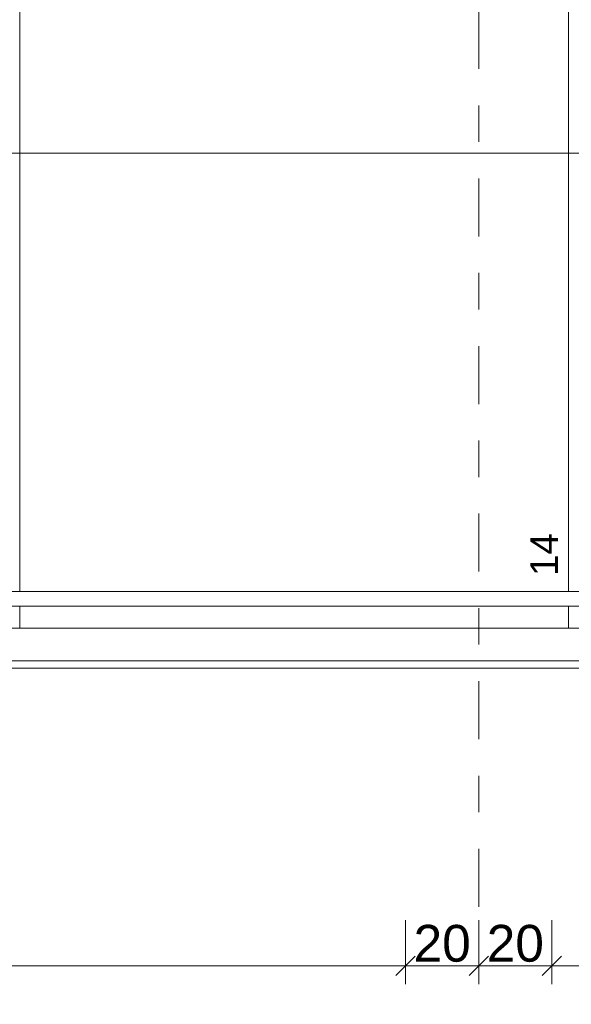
# Model space of a CAD drawing. Header units: metres. Extents: x -180 to 4, y -50 to 6.
# Tile 7 of 256: x -169.08 to -167.57, y -43.88 to -41.18. Entities that reach past the tile are written whole.
import ezdxf

# ---------------------------------------------------------------- set-up
doc = ezdxf.new("R2010")
doc.units = ezdxf.units.M
doc.header["$LTSCALE"] = 0.05
doc.header["$PDMODE"] = 1
doc.header["$PDSIZE"] = -2
for name, pattern in [('9201', [3, 2, -1]), ('Dash Style-1', [1.999894, 0.999947, -0.999947]), ('ISO-02 Strichlinie', [3.81, 3.048, -0.762]), ('Linienart-1', [2.116328, 1.058164, -1.058164]), ('Linienart-53', [5.291531, 3.175, -1.058062, 0.352704, -0.705764])]:
    doc.linetypes.add(name, pattern=pattern)
doc.layers.get('0').update_dxf_attribs({"lineweight": 25})
for name, color, linetype, lineweight, true_color in [('30 -35 Decken- 2.2 Treppen Außen', 7, 'Continuous', 9, 0x009999), ('70 -72 Beschriftung- 1 Beschriftung allgemein', 7, 'Continuous', 9, 0xff6633), ('70 -76 Bemaßung- 2 Allgemein', 7, 'Continuous', 5, 0x6666cc)]:
    doc.layers.add(name, color=color, linetype=linetype, lineweight=lineweight, true_color=true_color)
for name, color, linetype, lineweight in [('70 -71 Achsen- 1 Gebäudeachsen', 7, 'Linienart-53', 18), ('70 -72 Beschriftung- 5 Höhenkoten', 7, 'Continuous', 15), ('Keine', 7, 'Continuous', 9)]:
    doc.layers.add(name, color=color, linetype=linetype, lineweight=lineweight)
doc.styles.add('Arial', font='arial.ttf')
doc.dimstyles.new('k+k 1_50', dxfattribs={"dimtxt": 0.100689, "dimasz": 0.05302, "dimexe": 0.05, "dimexo": 0.15, "dimgap": 0.01, "dimtad": 1, "dimdec": 3, "dimtxsty": 'Arial', "dimblk": 'VW_SLASH', "dimblk1": 'VW_SLASH', "dimblk2": 'VW_SLASH', "dimcen": 0, "dimdle": 0.05, "dimadec": 3, "dimazin": 0, "dimtfac": 0.75, "dimtdec": 3, "dimtix": 1, "dimtmove": 0, "dimatfit": 0, "dimldrblk": 'VW_SLASH-1', "dimfxl": 0.125, "dimfxlon": 1, "dimfrac": 2, "dimtolj": 1, "dimarcsym": 0})

# ---------------------------------------------------------------- blocks, each defined once
blk = doc.blocks.new('Gruppe-29')
at = {"color": 255, "linetype": '9201', "lineweight": 5, "transparency": 33554508}
blk.add_wipeout([(-165.256, -40.8649), (-165.1247, -40.247), (-165.256, -40.247)], dxfattribs=at).dxf.layer = '30 -35 Decken- 2.2 Treppen Außen'
blk.add_wipeout([(-165.546, -42.2292), (-165.256, -40.8649), (-165.256, -40.247), (-165.546, -40.247)], dxfattribs=at).dxf.layer = '30 -35 Decken- 2.2 Treppen Außen'
blk.add_wipeout([(-165.836, -42.847), (-165.6773, -42.847), (-165.546, -42.2292), (-165.546, -40.247), (-165.836, -40.247)], dxfattribs=at).dxf.layer = '30 -35 Decken- 2.2 Treppen Außen'
blk.add_wipeout([(-165.836, -40.247), (-166.126, -40.247), (-166.126, -42.847), (-165.836, -42.847)], dxfattribs=at).dxf.layer = '30 -35 Decken- 2.2 Treppen Außen'
blk.add_wipeout([(-166.126, -40.247), (-166.416, -40.247), (-166.416, -42.847), (-166.126, -42.847)], dxfattribs=at).dxf.layer = '30 -35 Decken- 2.2 Treppen Außen'
blk.add_wipeout([(-166.416, -40.247), (-166.706, -40.247), (-166.706, -42.847), (-166.416, -42.847)], dxfattribs=at).dxf.layer = '30 -35 Decken- 2.2 Treppen Außen'
blk.add_wipeout([(-166.706, -40.247), (-166.996, -40.247), (-166.996, -42.847), (-166.706, -42.847)], dxfattribs=at).dxf.layer = '30 -35 Decken- 2.2 Treppen Außen'
blk.add_wipeout([(-166.996, -40.247), (-167.286, -40.247), (-167.286, -42.847), (-166.996, -42.847)], dxfattribs=at).dxf.layer = '30 -35 Decken- 2.2 Treppen Außen'
blk.add_wipeout([(-167.286, -40.247), (-167.576, -40.247), (-167.576, -42.847), (-167.286, -42.847)], dxfattribs=at).dxf.layer = '30 -35 Decken- 2.2 Treppen Außen'
blk = doc.blocks.new('Gruppe-30')
at = {"color": 255, "linetype": '9201', "lineweight": 5, "transparency": 33554508}
blk.add_wipeout([(-167.576, -40.247), (-169.076, -40.247), (-169.076, -42.847), (-167.576, -42.847)], dxfattribs=at).dxf.layer = '30 -35 Decken- 2.2 Treppen Außen'
blk = doc.blocks.new('Gruppe-33')
at = {"layer": '30 -35 Decken- 2.2 Treppen Außen', "linetype": '9201', "lineweight": 9, "transparency": 33554508}
for p, q in [((-167.286, -40.247), (-167.286, -42.847)), ((-166.996, -40.247), (-166.996, -42.847)), ((-166.706, -40.247), (-166.706, -42.847)), ((-166.416, -40.247), (-166.416, -42.847)), ((-166.126, -40.247), (-166.126, -42.847)), ((-165.836, -40.247), (-165.836, -42.847)), ((-165.836, -40.247), (-165.836, -42.847)), ((-165.546, -40.247), (-165.546, -42.2292)), ((-165.256, -40.247), (-165.256, -40.8649))]:
    blk.add_line(p, q, dxfattribs=at)
at = {"layer": '30 -35 Decken- 2.2 Treppen Außen', "linetype": '9201', "lineweight": 9, "transparency": 33554508, "flags": 128}
for points in [[(-167.286, -40.247), (-167.576, -40.247)], [(-166.996, -40.247), (-167.286, -40.247)], [(-166.706, -40.247), (-166.996, -40.247)], [(-166.416, -40.247), (-166.706, -40.247)], [(-166.126, -40.247), (-166.416, -40.247)], [(-165.836, -40.247), (-166.126, -40.247)], [(-165.546, -40.247), (-165.836, -40.247)], [(-165.256, -40.247), (-165.546, -40.247)], [(-165.1247, -40.247), (-165.256, -40.247)], [(-167.286, -42.847), (-167.576, -42.847)], [(-166.996, -42.847), (-167.286, -42.847)], [(-166.706, -42.847), (-166.996, -42.847)], [(-166.416, -42.847), (-166.706, -42.847)], [(-166.126, -42.847), (-166.416, -42.847)], [(-165.836, -42.847), (-166.126, -42.847)], [(-165.836, -42.847), (-165.6773, -42.847)]]:
    blk.add_lwpolyline(points, dxfattribs=at)
blk = doc.blocks.new('Gruppe-34')
at = {"layer": '30 -35 Decken- 2.2 Treppen Außen', "linetype": '9201', "lineweight": 9, "transparency": 33554508}
blk.add_line((-167.576, -40.247), (-167.576, -42.847), dxfattribs=at)
at = {"layer": '30 -35 Decken- 2.2 Treppen Außen', "linetype": '9201', "lineweight": 9, "transparency": 33554508, "flags": 128}
for points in [[(-167.576, -40.247), (-169.076, -40.247)], [(-167.576, -42.847), (-169.076, -42.847)]]:
    blk.add_lwpolyline(points, dxfattribs=at)
blk = doc.blocks.new('Gruppe-35')
at = {"layer": '30 -35 Decken- 2.2 Treppen Außen', "linetype": '9201', "lineweight": 9, "transparency": 33554508}
blk.add_line((-169.076, -40.247), (-169.076, -42.847), dxfattribs=at)
at = {"layer": '30 -35 Decken- 2.2 Treppen Außen', "linetype": '9201', "lineweight": 9, "transparency": 33554508, "flags": 128}
blk.add_lwpolyline([(-169.076, -42.847), (-169.366, -42.847)], dxfattribs=at)
blk = doc.blocks.new('Gruppe-38')
at = {"layer": '30 -35 Decken- 2.2 Treppen Außen', "linetype": 'ISO-02 Strichlinie', "lineweight": 9, "transparency": 33554508, "flags": 128}
blk.add_lwpolyline([(-165.401, -41.547), (-172.846, -41.547)], dxfattribs=at)
blk = doc.blocks.new('Gruppe-40')
at = {"layer": '30 -35 Decken- 2.2 Treppen Außen', "linetype": 'Dash Style-1', "lineweight": 9, "transparency": 33554508, "flags": 128}
blk.add_lwpolyline([(-165.6773, -42.847), (-172.846, -42.847), (-172.846, -42.957), (-165.7007, -42.957)], dxfattribs=at)
blk = doc.blocks.new('Gruppe-42')
at = {"color": 255, "linetype": 'Linienart-1'}
blk.add_wipeout([(-165.6646, -42.787), (-172.846, -42.787), (-172.846, -42.747), (-165.6561, -42.747)], dxfattribs=at).dxf.layer = '30 -35 Decken- 2.2 Treppen Außen'
at = {"layer": '30 -35 Decken- 2.2 Treppen Außen', "linetype": 'Linienart-1', "flags": 128}
blk.add_lwpolyline([(-165.6646, -42.787), (-172.846, -42.787), (-172.846, -42.747), (-165.6561, -42.747)], dxfattribs=at)
blk = doc.blocks.new('Gruppe-44')
at = {"color": 255, "linetype": 'Linienart-1'}
blk.add_wipeout([(-165.6965, -42.937), (-172.846, -42.937), (-172.846, -42.847), (-165.6773, -42.847)], dxfattribs=at).dxf.layer = '30 -35 Decken- 2.2 Treppen Außen'
at = {"layer": '30 -35 Decken- 2.2 Treppen Außen', "linetype": 'Linienart-1', "flags": 128}
blk.add_lwpolyline([(-165.6965, -42.937), (-172.846, -42.937), (-172.846, -42.847), (-165.6773, -42.847)], dxfattribs=at)
blk = doc.blocks.new('Gruppe-54')
at = {"layer": '30 -35 Decken- 2.2 Treppen Außen', "insert": (-167.6045, -42.5872), "char_height": 0.07552, "attachment_point": 9, "rotation": 90.001, "line_spacing_factor": 0.973705, "style": 'Arial'}
blk.add_mtext('14', dxfattribs=at)
blk = doc.blocks.new('Gruppe-55')
at = {"layer": '30 -35 Decken- 2.2 Treppen Außen', "transparency": 33554508}
blk.add_blockref('Gruppe-29', (0, 0), dxfattribs=at)
blk.add_blockref('Gruppe-30', (0, 0), dxfattribs=at)
for name in ['Gruppe-35', 'Gruppe-40', 'Gruppe-34', 'Gruppe-33', 'Gruppe-38']:
    blk.add_blockref(name, (0, 0), dxfattribs=at)
at = {"layer": '30 -35 Decken- 2.2 Treppen Außen'}
blk.add_blockref('Gruppe-54', (0, 0), dxfattribs=at)
for name in ['Gruppe-42', 'Gruppe-44']:
    blk.add_blockref(name, (0, 0), dxfattribs=at)
blk = doc.blocks.new('Gruppe-56')
at = {"layer": '30 -35 Decken- 2.2 Treppen Außen', "color": 7, "transparency": 33554687}
blk.add_blockref('Gruppe-55', (0, 0), dxfattribs=at)
blk = doc.blocks.new('Gruppe-57')
at = {"layer": '30 -35 Decken- 2.2 Treppen Außen', "color": 7, "transparency": 33554687}
blk.add_blockref('Gruppe-56', (0, 0), dxfattribs=at)
at = {"layer": '30 -35 Decken- 2.2 Treppen Außen', "color": 0, "flags": 1}
for tag in ['prm0_value', 'prm1_value', 'prm2_value', 'prm3_value', 'prm4_value', 'prm5_value', 'prm6_value', 'prm7_value', 'prm8_value', 'IFC_UUID', 'instanceID', 'prm0_name', 'prm0_type', 'prm1_name', 'prm1_type', 'prm2_name', 'prm2_type', 'prm3_name', 'prm3_type', 'prm4_name', 'prm4_type', 'prm5_name', 'prm5_type', 'prm6_name', 'prm6_type', 'prm7_name', 'prm7_type', 'prm8_name', 'prm8_type']:
    blk.add_attdef(tag, (-172.9927, -42.957), '', height=0.00018, dxfattribs=at)
blk = doc.blocks.new('_00-EG_Tragwerk (2D)')
at = {"layer": '30 -35 Decken- 2.2 Treppen Außen', "transparency": 33554687}
blk.add_blockref('Gruppe-57', (0, 0), dxfattribs=at)
blk = doc.blocks.new('Gruppe-192')
at = {"color": 255, "lineweight": 5}
blk.add_wipeout([(-167.286, -40.247), (-167.576, -40.247), (-167.576, -42.847), (-167.286, -42.847)], dxfattribs=at).dxf.layer = '30 -35 Decken- 2.2 Treppen Außen'
blk = doc.blocks.new('Gruppe-193')
at = {"color": 255, "lineweight": 5}
blk.add_wipeout([(-167.576, -40.247), (-169.076, -40.247), (-169.076, -42.847), (-167.576, -42.847)], dxfattribs=at).dxf.layer = '30 -35 Decken- 2.2 Treppen Außen'
blk = doc.blocks.new('Gruppe-195')
at = {"layer": '30 -35 Decken- 2.2 Treppen Außen', "flags": 128}
blk.add_lwpolyline([(-167.286, -42.847), (-167.576, -42.847)], dxfattribs=at)
blk = doc.blocks.new('Gruppe-196')
at = {"layer": '30 -35 Decken- 2.2 Treppen Außen'}
blk.add_line((-167.576, -40.247), (-167.576, -42.847), dxfattribs=at)
at = {"layer": '30 -35 Decken- 2.2 Treppen Außen', "flags": 128}
for points in [[(-167.576, -40.247), (-169.076, -40.247)], [(-167.576, -42.847), (-169.076, -42.847)]]:
    blk.add_lwpolyline(points, dxfattribs=at)
blk = doc.blocks.new('Gruppe-197')
at = {"layer": '30 -35 Decken- 2.2 Treppen Außen'}
blk.add_line((-169.076, -40.247), (-169.076, -42.847), dxfattribs=at)
at = {"layer": '30 -35 Decken- 2.2 Treppen Außen', "flags": 128}
blk.add_lwpolyline([(-169.076, -42.847), (-169.366, -42.847)], dxfattribs=at)
blk = doc.blocks.new('Gruppe-198')
at = {"layer": '30 -35 Decken- 2.2 Treppen Außen', "flags": 128}
blk.add_lwpolyline([(-163.806, -41.547), (-172.846, -41.547)], dxfattribs=at)
blk = doc.blocks.new('Gruppe-199')
at = {"color": 255}
blk.add_wipeout([(-172.846, -42.957), (-163.806, -42.957), (-163.806, -42.847), (-172.846, -42.847)], dxfattribs=at).dxf.layer = '30 -35 Decken- 2.2 Treppen Außen'
at = {"layer": '30 -35 Decken- 2.2 Treppen Außen', "flags": 128}
blk.add_lwpolyline([(-172.846, -42.957), (-163.806, -42.957), (-163.806, -42.847), (-172.846, -42.847)], close=True, dxfattribs=at)
blk = doc.blocks.new('Gruppe-200')
at = {"color": 255}
blk.add_wipeout([(-163.806, -42.747), (-172.846, -42.747), (-172.846, -42.787), (-163.806, -42.787)], dxfattribs=at).dxf.layer = '30 -35 Decken- 2.2 Treppen Außen'
at = {"layer": '30 -35 Decken- 2.2 Treppen Außen', "flags": 128}
blk.add_lwpolyline([(-163.806, -42.747), (-172.846, -42.747), (-172.846, -42.787), (-163.806, -42.787)], close=True, dxfattribs=at)
blk = doc.blocks.new('Gruppe-201')
at = {"color": 255}
blk.add_wipeout([(-163.806, -42.847), (-172.846, -42.847), (-172.846, -42.937), (-163.806, -42.937)], dxfattribs=at).dxf.layer = '30 -35 Decken- 2.2 Treppen Außen'
at = {"layer": '30 -35 Decken- 2.2 Treppen Außen', "flags": 128}
blk.add_lwpolyline([(-163.806, -42.847), (-172.846, -42.847), (-172.846, -42.937), (-163.806, -42.937)], close=True, dxfattribs=at)
blk = doc.blocks.new('Gruppe-206')
at = {"layer": '30 -35 Decken- 2.2 Treppen Außen', "insert": (-167.6045, -42.5872), "char_height": 0.07552, "attachment_point": 9, "rotation": 90.001, "line_spacing_factor": 0.973705, "style": 'Arial'}
blk.add_mtext('14', dxfattribs=at)
blk = doc.blocks.new('Gruppe-207')
at = {"layer": '30 -35 Decken- 2.2 Treppen Außen'}
blk.add_blockref('Gruppe-192', (0, 0), dxfattribs=at)
blk.add_blockref('Gruppe-193', (0, 0), dxfattribs=at)
for name in ['Gruppe-197', 'Gruppe-196', 'Gruppe-195', 'Gruppe-198']:
    blk.add_blockref(name, (0, 0), dxfattribs=at)
blk.add_blockref('Gruppe-199', (0, 0), dxfattribs=at)
for name in ['Gruppe-206', 'Gruppe-200', 'Gruppe-201']:
    blk.add_blockref(name, (0, 0), dxfattribs=at)
blk = doc.blocks.new('Gruppe-208')
at = {"layer": '30 -35 Decken- 2.2 Treppen Außen', "color": 7, "transparency": 33554687}
blk.add_blockref('Gruppe-207', (0, 0), dxfattribs=at)
blk = doc.blocks.new('Gruppe-209')
at = {"layer": '30 -35 Decken- 2.2 Treppen Außen', "color": 7, "transparency": 33554687}
blk.add_blockref('Gruppe-208', (0, 0), dxfattribs=at)
at = {"layer": '30 -35 Decken- 2.2 Treppen Außen', "color": 0, "flags": 1}
for tag in ['IFC_UUID', 'instanceID']:
    blk.add_attdef(tag, (-172.9927, -42.957), '', height=0.00018, dxfattribs=at)
blk = doc.blocks.new('_01-OG1_Tragwerk (2D)')
at = {"layer": '30 -35 Decken- 2.2 Treppen Außen', "transparency": 33554687}
blk.add_blockref('Gruppe-209', (0, 0), dxfattribs=at)
blk = doc.blocks.new('Gruppe-7673')
at = {"layer": '70 -72 Beschriftung- 5 Höhenkoten', "linetype": 'Continuous', "lineweight": 0}
h = blk.add_hatch(color=7, dxfattribs=at)
edge = h.paths.add_edge_path()
edge.add_arc((-168.86, -41.89), 0.07, 90, 180)
edge.add_line((-168.93, -41.89), (-168.86, -41.89))
edge.add_line((-168.86, -41.89), (-168.86, -41.82))
at = {"layer": '70 -72 Beschriftung- 5 Höhenkoten'}
blk.add_line((-168.86, -41.99), (-168.86, -41.79), dxfattribs=at)
at = {"layer": '70 -72 Beschriftung- 5 Höhenkoten', "flags": 128}
for points in [[(-168.86, -41.82, 0.414214), (-168.93, -41.89), (-168.86, -41.89)], [(-168.93, -41.89, 0.414214), (-168.86, -41.96), (-168.86, -41.89)]]:
    blk.add_lwpolyline(points, format="xyb", close=True, dxfattribs=at)
at = {"color": 255, "linetype": 'Continuous'}
blk.add_wipeout([(-168.79, -41.89), (-167.8813, -41.89), (-167.8813, -41.7277), (-168.79, -41.7277)], dxfattribs=at).dxf.layer = '70 -72 Beschriftung- 5 Höhenkoten'
at = {"layer": '70 -72 Beschriftung- 5 Höhenkoten', "linetype": 'Continuous', "lineweight": 0}
h = blk.add_hatch(color=7, dxfattribs=at)
edge = h.paths.add_edge_path()
edge.add_arc((-168.86, -41.89), 0.07, 270, 360)
edge.add_line((-168.79, -41.89), (-168.86, -41.89))
edge.add_line((-168.86, -41.89), (-168.86, -41.96))
at = {"layer": '70 -72 Beschriftung- 5 Höhenkoten'}
blk.add_line((-168.96, -41.89), (-167.7823, -41.89), dxfattribs=at)
at = {"layer": '70 -72 Beschriftung- 5 Höhenkoten', "flags": 128}
for points in [[(-168.79, -41.89, 0.414214), (-168.86, -41.82), (-168.86, -41.89)], [(-168.86, -41.96, 0.414214), (-168.79, -41.89), (-168.86, -41.89)]]:
    blk.add_lwpolyline(points, format="xyb", close=True, dxfattribs=at)
at = {"layer": '70 -72 Beschriftung- 5 Höhenkoten', "insert": (-168.79, -41.7544), "char_height": 0.100689, "attachment_point": 1, "line_spacing_factor": 0.96878, "style": 'Arial'}
blk.add_mtext('OK FFB +2,38', dxfattribs=at)
blk = doc.blocks.new('Gruppe-8960')
at = {"color": 255, "lineweight": 5}
blk.add_wipeout([(-167.286, -40.247), (-167.576, -40.247), (-167.576, -42.847), (-167.286, -42.847)], dxfattribs=at).dxf.layer = '30 -35 Decken- 2.2 Treppen Außen'
blk = doc.blocks.new('Gruppe-8961')
at = {"color": 255, "lineweight": 5}
blk.add_wipeout([(-167.576, -40.247), (-169.076, -40.247), (-169.076, -42.847), (-167.576, -42.847)], dxfattribs=at).dxf.layer = '30 -35 Decken- 2.2 Treppen Außen'
blk = doc.blocks.new('Gruppe-8963')
at = {"layer": '30 -35 Decken- 2.2 Treppen Außen', "color": 7, "flags": 128}
blk.add_lwpolyline([(-167.286, -42.847), (-167.576, -42.847)], dxfattribs=at)
blk = doc.blocks.new('Gruppe-8964')
at = {"layer": '30 -35 Decken- 2.2 Treppen Außen', "color": 7}
blk.add_line((-167.576, -40.247), (-167.576, -42.847), dxfattribs=at)
at = {"layer": '30 -35 Decken- 2.2 Treppen Außen', "color": 7, "flags": 128}
for points in [[(-167.576, -40.247), (-169.076, -40.247)], [(-167.576, -42.847), (-169.076, -42.847)]]:
    blk.add_lwpolyline(points, dxfattribs=at)
blk = doc.blocks.new('Gruppe-8965')
at = {"layer": '30 -35 Decken- 2.2 Treppen Außen', "color": 7}
blk.add_line((-169.076, -40.247), (-169.076, -42.847), dxfattribs=at)
at = {"layer": '30 -35 Decken- 2.2 Treppen Außen', "color": 7, "flags": 128}
blk.add_lwpolyline([(-169.076, -42.847), (-169.366, -42.847)], dxfattribs=at)
blk = doc.blocks.new('Gruppe-8966')
at = {"layer": '30 -35 Decken- 2.2 Treppen Außen', "color": 7, "flags": 128}
blk.add_lwpolyline([(-163.806, -41.547), (-172.846, -41.547)], dxfattribs=at)
blk = doc.blocks.new('Gruppe-8967')
at = {"color": 255}
blk.add_wipeout([(-172.846, -42.957), (-163.806, -42.957), (-163.806, -42.847), (-172.846, -42.847)], dxfattribs=at).dxf.layer = '30 -35 Decken- 2.2 Treppen Außen'
at = {"layer": '30 -35 Decken- 2.2 Treppen Außen', "color": 7, "flags": 128}
blk.add_lwpolyline([(-172.846, -42.957), (-163.806, -42.957), (-163.806, -42.847), (-172.846, -42.847)], close=True, dxfattribs=at)
blk = doc.blocks.new('Gruppe-8968')
at = {"color": 255}
blk.add_wipeout([(-163.806, -42.747), (-172.846, -42.747), (-172.846, -42.787), (-163.806, -42.787)], dxfattribs=at).dxf.layer = '30 -35 Decken- 2.2 Treppen Außen'
at = {"layer": '30 -35 Decken- 2.2 Treppen Außen', "color": 7, "flags": 128}
blk.add_lwpolyline([(-163.806, -42.747), (-172.846, -42.747), (-172.846, -42.787), (-163.806, -42.787)], close=True, dxfattribs=at)
blk = doc.blocks.new('Gruppe-8969')
at = {"color": 255}
blk.add_wipeout([(-163.806, -42.847), (-172.846, -42.847), (-172.846, -42.937), (-163.806, -42.937)], dxfattribs=at).dxf.layer = '30 -35 Decken- 2.2 Treppen Außen'
at = {"layer": '30 -35 Decken- 2.2 Treppen Außen', "color": 7, "flags": 128}
blk.add_lwpolyline([(-163.806, -42.847), (-172.846, -42.847), (-172.846, -42.937), (-163.806, -42.937)], close=True, dxfattribs=at)
blk = doc.blocks.new('Gruppe-8974')
at = {"layer": '30 -35 Decken- 2.2 Treppen Außen', "color": 7, "insert": (-167.6045, -42.5872), "char_height": 0.07552, "attachment_point": 9, "rotation": 90.001, "line_spacing_factor": 0.973705, "style": 'Arial'}
blk.add_mtext('14', dxfattribs=at)
blk = doc.blocks.new('Gruppe-8975')
at = {"layer": '30 -35 Decken- 2.2 Treppen Außen', "color": 7}
blk.add_blockref('Gruppe-8960', (0, 0), dxfattribs=at)
blk.add_blockref('Gruppe-8961', (0, 0), dxfattribs=at)
for name in ['Gruppe-8965', 'Gruppe-8964', 'Gruppe-8963', 'Gruppe-8966']:
    blk.add_blockref(name, (0, 0), dxfattribs=at)
blk.add_blockref('Gruppe-8967', (0, 0), dxfattribs=at)
for name in ['Gruppe-8974', 'Gruppe-8968', 'Gruppe-8969']:
    blk.add_blockref(name, (0, 0), dxfattribs=at)
blk = doc.blocks.new('Gruppe-8976')
at = {"layer": '30 -35 Decken- 2.2 Treppen Außen', "color": 7, "transparency": 33554687}
blk.add_blockref('Gruppe-8975', (0, 0), dxfattribs=at)
blk = doc.blocks.new('Gruppe-8977')
at = {"layer": '30 -35 Decken- 2.2 Treppen Außen', "color": 7, "transparency": 33554687}
blk.add_blockref('Gruppe-8976', (0, 0), dxfattribs=at)
at = {"layer": '30 -35 Decken- 2.2 Treppen Außen', "color": 0, "flags": 1}
for tag in ['IFC_UUID', 'instanceID']:
    blk.add_attdef(tag, (-172.9927, -42.957), '', height=0.00018, dxfattribs=at)
blk = doc.blocks.new('Gruppe-9014')
at = {"color": 255, "lineweight": 5}
blk.add_wipeout([(-167.286, -40.247), (-167.576, -40.247), (-167.576, -42.847), (-167.286, -42.847)], dxfattribs=at).dxf.layer = '30 -35 Decken- 2.2 Treppen Außen'
blk = doc.blocks.new('Gruppe-9015')
at = {"color": 255, "lineweight": 5}
blk.add_wipeout([(-167.576, -40.247), (-169.076, -40.247), (-169.076, -42.847), (-167.576, -42.847)], dxfattribs=at).dxf.layer = '30 -35 Decken- 2.2 Treppen Außen'
blk = doc.blocks.new('Gruppe-9017')
at = {"layer": '30 -35 Decken- 2.2 Treppen Außen', "color": 7, "flags": 128}
blk.add_lwpolyline([(-167.286, -42.847), (-167.576, -42.847)], dxfattribs=at)
blk = doc.blocks.new('Gruppe-9018')
at = {"layer": '30 -35 Decken- 2.2 Treppen Außen', "color": 7}
blk.add_line((-167.576, -40.247), (-167.576, -42.847), dxfattribs=at)
at = {"layer": '30 -35 Decken- 2.2 Treppen Außen', "color": 7, "flags": 128}
for points in [[(-167.576, -40.247), (-169.076, -40.247)], [(-167.576, -42.847), (-169.076, -42.847)]]:
    blk.add_lwpolyline(points, dxfattribs=at)
blk = doc.blocks.new('Gruppe-9019')
at = {"layer": '30 -35 Decken- 2.2 Treppen Außen', "color": 7}
blk.add_line((-169.076, -40.247), (-169.076, -42.847), dxfattribs=at)
at = {"layer": '30 -35 Decken- 2.2 Treppen Außen', "color": 7, "flags": 128}
blk.add_lwpolyline([(-169.076, -42.847), (-169.366, -42.847)], dxfattribs=at)
blk = doc.blocks.new('Gruppe-9020')
at = {"layer": '30 -35 Decken- 2.2 Treppen Außen', "color": 7, "flags": 128}
blk.add_lwpolyline([(-163.806, -41.547), (-172.846, -41.547)], dxfattribs=at)
blk = doc.blocks.new('Gruppe-9021')
at = {"color": 255}
blk.add_wipeout([(-172.846, -42.957), (-163.806, -42.957), (-163.806, -42.847), (-172.846, -42.847)], dxfattribs=at).dxf.layer = '30 -35 Decken- 2.2 Treppen Außen'
at = {"layer": '30 -35 Decken- 2.2 Treppen Außen', "color": 7, "flags": 128}
blk.add_lwpolyline([(-172.846, -42.957), (-163.806, -42.957), (-163.806, -42.847), (-172.846, -42.847)], close=True, dxfattribs=at)
blk = doc.blocks.new('Gruppe-9022')
at = {"color": 255}
blk.add_wipeout([(-163.806, -42.747), (-172.846, -42.747), (-172.846, -42.787), (-163.806, -42.787)], dxfattribs=at).dxf.layer = '30 -35 Decken- 2.2 Treppen Außen'
at = {"layer": '30 -35 Decken- 2.2 Treppen Außen', "color": 7, "flags": 128}
blk.add_lwpolyline([(-163.806, -42.747), (-172.846, -42.747), (-172.846, -42.787), (-163.806, -42.787)], close=True, dxfattribs=at)
blk = doc.blocks.new('Gruppe-9023')
at = {"color": 255}
blk.add_wipeout([(-163.806, -42.847), (-172.846, -42.847), (-172.846, -42.937), (-163.806, -42.937)], dxfattribs=at).dxf.layer = '30 -35 Decken- 2.2 Treppen Außen'
at = {"layer": '30 -35 Decken- 2.2 Treppen Außen', "color": 7, "flags": 128}
blk.add_lwpolyline([(-163.806, -42.847), (-172.846, -42.847), (-172.846, -42.937), (-163.806, -42.937)], close=True, dxfattribs=at)
blk = doc.blocks.new('Gruppe-9028')
at = {"layer": '30 -35 Decken- 2.2 Treppen Außen', "color": 7, "insert": (-167.6045, -42.5872), "char_height": 0.07552, "attachment_point": 9, "rotation": 90.001, "line_spacing_factor": 0.973705, "style": 'Arial'}
blk.add_mtext('14', dxfattribs=at)
blk = doc.blocks.new('Gruppe-9029')
at = {"layer": '30 -35 Decken- 2.2 Treppen Außen', "color": 7}
blk.add_blockref('Gruppe-9014', (0, 0), dxfattribs=at)
blk.add_blockref('Gruppe-9015', (0, 0), dxfattribs=at)
for name in ['Gruppe-9019', 'Gruppe-9018', 'Gruppe-9017', 'Gruppe-9020']:
    blk.add_blockref(name, (0, 0), dxfattribs=at)
blk.add_blockref('Gruppe-9021', (0, 0), dxfattribs=at)
for name in ['Gruppe-9028', 'Gruppe-9022', 'Gruppe-9023']:
    blk.add_blockref(name, (0, 0), dxfattribs=at)
blk = doc.blocks.new('Gruppe-9030')
at = {"layer": '30 -35 Decken- 2.2 Treppen Außen', "color": 7, "transparency": 33554687}
blk.add_blockref('Gruppe-9029', (0, 0), dxfattribs=at)
blk = doc.blocks.new('Gruppe-9031')
at = {"layer": '30 -35 Decken- 2.2 Treppen Außen', "color": 7, "transparency": 33554687}
blk.add_blockref('Gruppe-9030', (0, 0), dxfattribs=at)
blk = doc.blocks.new('_OG3_2D (2D)')
at = {"layer": '70 -72 Beschriftung- 1 Beschriftung allgemein', "color": 7}
blk.add_blockref('Gruppe-7673', (0, 0), dxfattribs=at)
at = {"layer": '30 -35 Decken- 2.2 Treppen Außen', "transparency": 33554687}
blk.add_blockref('Gruppe-8977', (0, 0), dxfattribs=at)
blk.add_blockref('Gruppe-9031', (0, 0), dxfattribs=at)
blk = doc.blocks.new('VW_SLASH')
at = {"color": 0, "linetype": 'ByBlock', "lineweight": -2, "transparency": 16777216}
blk.add_line((0.943, 0), (-1, 0), dxfattribs=at)
at = {"color": 0, "lineweight": 20, "transparency": 16777216, "flags": 128}
blk.add_lwpolyline([(0.5, 0.5), (-0.5, -0.5)], dxfattribs=at)
blk = doc.blocks.new('*D10972')
at = {"layer": '70 -76 Bemaßung- 2 Allgemein', "color": 0, "lineweight": -2}
for p, q in [((-175.421, -45.147), (-175.421, -45.322)), ((-167.821, -45.147), (-167.821, -45.322)), ((-167.874, -45.272), (-175.368, -45.272))]:
    blk.add_line(p, q, dxfattribs=at)
at = {"layer": 'Defpoints', "color": 0}
for p in [(-175.421, -42.294), (-167.821, -42.294), (-175.421, -45.272)]:
    blk.add_point(p, dxfattribs=at)
at = {"layer": '70 -76 Bemaßung- 2 Allgemein', "color": 0, "lineweight": -2, "xscale": 0.05302001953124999, "yscale": 0.05302001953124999, "zscale": 0.05302001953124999, "rotation": 180}
blk.add_blockref('VW_SLASH', (-175.421, -45.272), dxfattribs=at)
at = {"layer": '70 -76 Bemaßung- 2 Allgemein', "color": 0, "lineweight": -2, "xscale": 0.05302001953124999, "yscale": 0.05302001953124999, "zscale": 0.05302001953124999}
blk.add_blockref('VW_SLASH', (-167.821, -45.272), dxfattribs=at)
at = {"layer": '70 -76 Bemaßung- 2 Allgemein', "color": 0, "insert": (-171.621, -45.2016), "char_height": 0.10069, "attachment_point": 5, "style": 'Arial'}
blk.add_mtext('\\A1;7,60', dxfattribs=at)
blk = doc.blocks.new('VW_SLASH-1')
at = {"color": 0, "linetype": 'ByBlock', "lineweight": -2, "transparency": 16777216}
blk.add_line((0.943, 0), (-1, 0), dxfattribs=at)
at = {"color": 0, "lineweight": 5, "transparency": 16777216, "flags": 128}
blk.add_lwpolyline([(0.5, 0.5), (-0.5, -0.5)], dxfattribs=at)
blk = doc.blocks.new('*D10973')
at = {"layer": '70 -76 Bemaßung- 2 Allgemein', "color": 0, "lineweight": -2}
for p, q in [((-167.821, -45.147), (-167.821, -45.322)), ((-160.221, -45.147), (-160.221, -45.322)), ((-160.274, -45.272), (-167.768, -45.272))]:
    blk.add_line(p, q, dxfattribs=at)
at = {"layer": 'Defpoints', "color": 0}
for p in [(-167.821, -42.294), (-160.221, -42.294), (-167.821, -45.272)]:
    blk.add_point(p, dxfattribs=at)
at = {"layer": '70 -76 Bemaßung- 2 Allgemein', "color": 0, "lineweight": -2, "xscale": 0.05302001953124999, "yscale": 0.05302001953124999, "zscale": 0.05302001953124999, "rotation": 180}
blk.add_blockref('VW_SLASH', (-167.821, -45.272), dxfattribs=at)
at = {"layer": '70 -76 Bemaßung- 2 Allgemein', "color": 0, "lineweight": -2, "xscale": 0.05302001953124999, "yscale": 0.05302001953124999, "zscale": 0.05302001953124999}
blk.add_blockref('VW_SLASH', (-160.221, -45.272), dxfattribs=at)
at = {"layer": '70 -76 Bemaßung- 2 Allgemein', "color": 0, "insert": (-164.021, -45.2016), "char_height": 0.10069, "attachment_point": 5, "style": 'Arial'}
blk.add_mtext('\\A1;7,60', dxfattribs=at)
blk = doc.blocks.new('*D11206')
at = {"layer": '70 -76 Bemaßung- 2 Allgemein', "color": 0, "lineweight": -2}
for p, q in [((-168.021, -44.147), (-168.021, -44.322)), ((-167.821, -44.147), (-167.821, -44.322)), ((-167.874, -44.272), (-167.968, -44.272))]:
    blk.add_line(p, q, dxfattribs=at)
at = {"layer": 'Defpoints', "color": 0}
for p in [(-168.021, -11.897), (-167.821, -41.294), (-168.021, -44.272)]:
    blk.add_point(p, dxfattribs=at)
at = {"layer": '70 -76 Bemaßung- 2 Allgemein', "color": 0, "lineweight": -2, "xscale": 0.05302001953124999, "yscale": 0.05302001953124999, "zscale": 0.05302001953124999, "rotation": 180}
blk.add_blockref('VW_SLASH', (-168.021, -44.272), dxfattribs=at)
at = {"layer": '70 -76 Bemaßung- 2 Allgemein', "color": 0, "lineweight": -2, "xscale": 0.05302001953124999, "yscale": 0.05302001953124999, "zscale": 0.05302001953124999}
blk.add_blockref('VW_SLASH', (-167.821, -44.272), dxfattribs=at)
at = {"layer": '70 -76 Bemaßung- 2 Allgemein', "color": 0, "insert": (-167.921, -44.2106), "char_height": 0.10069, "attachment_point": 5, "style": 'Arial'}
blk.add_mtext('\\A1;20', dxfattribs=at)
blk = doc.blocks.new('*D11207')
at = {"layer": '70 -76 Bemaßung- 2 Allgemein', "color": 0, "lineweight": -2}
for p, q in [((-167.821, -44.147), (-167.821, -44.322)), ((-167.621, -44.147), (-167.621, -44.322)), ((-167.674, -44.272), (-167.768, -44.272))]:
    blk.add_line(p, q, dxfattribs=at)
at = {"layer": 'Defpoints', "color": 0}
for p in [(-167.621, -11.897), (-167.821, -41.294), (-167.821, -44.272)]:
    blk.add_point(p, dxfattribs=at)
at = {"layer": '70 -76 Bemaßung- 2 Allgemein', "color": 0, "lineweight": -2, "xscale": 0.05302001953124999, "yscale": 0.05302001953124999, "zscale": 0.05302001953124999, "rotation": 180}
blk.add_blockref('VW_SLASH', (-167.821, -44.272), dxfattribs=at)
at = {"layer": '70 -76 Bemaßung- 2 Allgemein', "color": 0, "lineweight": -2, "xscale": 0.05302001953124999, "yscale": 0.05302001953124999, "zscale": 0.05302001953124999}
blk.add_blockref('VW_SLASH', (-167.621, -44.272), dxfattribs=at)
at = {"layer": '70 -76 Bemaßung- 2 Allgemein', "color": 0, "insert": (-167.721, -44.2106), "char_height": 0.10069, "attachment_point": 5, "style": 'Arial'}
blk.add_mtext('\\A1;20', dxfattribs=at)
blk = doc.blocks.new('*D11446')
at = {"layer": '70 -76 Bemaßung- 2 Allgemein', "color": 0, "lineweight": -2}
for p, q in [((-175.221, -43.647), (-175.221, -43.822)), ((-168.021, -43.647), (-168.021, -43.822)), ((-168.074, -43.772), (-175.168, -43.772))]:
    blk.add_line(p, q, dxfattribs=at)
at = {"layer": 'Defpoints', "color": 0}
for p in [(-175.221, -11.897), (-168.021, -11.897), (-175.221, -43.772)]:
    blk.add_point(p, dxfattribs=at)
at = {"layer": '70 -76 Bemaßung- 2 Allgemein', "color": 0, "lineweight": -2, "xscale": 0.05302001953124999, "yscale": 0.05302001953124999, "zscale": 0.05302001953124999, "rotation": 180}
blk.add_blockref('VW_SLASH', (-175.221, -43.772), dxfattribs=at)
at = {"layer": '70 -76 Bemaßung- 2 Allgemein', "color": 0, "lineweight": -2, "xscale": 0.05302001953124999, "yscale": 0.05302001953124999, "zscale": 0.05302001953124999}
blk.add_blockref('VW_SLASH', (-168.021, -43.772), dxfattribs=at)
at = {"layer": '70 -76 Bemaßung- 2 Allgemein', "color": 0, "insert": (-171.621, -43.7016), "char_height": 0.10069, "attachment_point": 5, "style": 'Arial'}
blk.add_mtext('\\A1;7,20', dxfattribs=at)
blk = doc.blocks.new('*D11447')
at = {"layer": '70 -76 Bemaßung- 2 Allgemein', "color": 0, "lineweight": -2}
for p, q in [((-168.021, -43.647), (-168.021, -43.822)), ((-167.821, -43.647), (-167.821, -43.822)), ((-167.874, -43.772), (-167.968, -43.772))]:
    blk.add_line(p, q, dxfattribs=at)
at = {"layer": 'Defpoints', "color": 0}
for p in [(-168.021, -11.897), (-167.821, -40.794), (-168.021, -43.772)]:
    blk.add_point(p, dxfattribs=at)
at = {"layer": '70 -76 Bemaßung- 2 Allgemein', "color": 0, "lineweight": -2, "xscale": 0.05302001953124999, "yscale": 0.05302001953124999, "zscale": 0.05302001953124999, "rotation": 180}
blk.add_blockref('VW_SLASH', (-168.021, -43.772), dxfattribs=at)
at = {"layer": '70 -76 Bemaßung- 2 Allgemein', "color": 0, "lineweight": -2, "xscale": 0.05302001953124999, "yscale": 0.05302001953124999, "zscale": 0.05302001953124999}
blk.add_blockref('VW_SLASH', (-167.821, -43.772), dxfattribs=at)
at = {"layer": '70 -76 Bemaßung- 2 Allgemein', "color": 0, "insert": (-167.921, -43.7106), "char_height": 0.10069, "attachment_point": 5, "style": 'Arial'}
blk.add_mtext('\\A1;20', dxfattribs=at)
blk = doc.blocks.new('*D11448')
at = {"layer": '70 -76 Bemaßung- 2 Allgemein', "color": 0, "lineweight": -2}
for p, q in [((-167.821, -43.647), (-167.821, -43.822)), ((-167.621, -43.647), (-167.621, -43.822)), ((-167.674, -43.772), (-167.768, -43.772))]:
    blk.add_line(p, q, dxfattribs=at)
at = {"layer": 'Defpoints', "color": 0}
for p in [(-167.621, -11.897), (-167.821, -40.794), (-167.821, -43.772)]:
    blk.add_point(p, dxfattribs=at)
at = {"layer": '70 -76 Bemaßung- 2 Allgemein', "color": 0, "lineweight": -2, "xscale": 0.05302001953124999, "yscale": 0.05302001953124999, "zscale": 0.05302001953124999, "rotation": 180}
blk.add_blockref('VW_SLASH', (-167.821, -43.772), dxfattribs=at)
at = {"layer": '70 -76 Bemaßung- 2 Allgemein', "color": 0, "lineweight": -2, "xscale": 0.05302001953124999, "yscale": 0.05302001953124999, "zscale": 0.05302001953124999}
blk.add_blockref('VW_SLASH', (-167.621, -43.772), dxfattribs=at)
at = {"layer": '70 -76 Bemaßung- 2 Allgemein', "color": 0, "insert": (-167.721, -43.7106), "char_height": 0.10069, "attachment_point": 5, "style": 'Arial'}
blk.add_mtext('\\A1;20', dxfattribs=at)
blk = doc.blocks.new('*D11449')
at = {"layer": '70 -76 Bemaßung- 2 Allgemein', "color": 0, "lineweight": -2}
for p, q in [((-167.621, -43.647), (-167.621, -43.822)), ((-160.421, -43.647), (-160.421, -43.822)), ((-160.474, -43.772), (-167.568, -43.772))]:
    blk.add_line(p, q, dxfattribs=at)
at = {"layer": 'Defpoints', "color": 0}
for p in [(-167.621, -11.897), (-160.421, -11.897), (-167.621, -43.772)]:
    blk.add_point(p, dxfattribs=at)
at = {"layer": '70 -76 Bemaßung- 2 Allgemein', "color": 0, "lineweight": -2, "xscale": 0.05302001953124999, "yscale": 0.05302001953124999, "zscale": 0.05302001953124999, "rotation": 180}
blk.add_blockref('VW_SLASH', (-167.621, -43.772), dxfattribs=at)
at = {"layer": '70 -76 Bemaßung- 2 Allgemein', "color": 0, "lineweight": -2, "xscale": 0.05302001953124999, "yscale": 0.05302001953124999, "zscale": 0.05302001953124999}
blk.add_blockref('VW_SLASH', (-160.421, -43.772), dxfattribs=at)
at = {"layer": '70 -76 Bemaßung- 2 Allgemein', "color": 0, "insert": (-164.021, -43.7016), "char_height": 0.10069, "attachment_point": 5, "style": 'Arial'}
blk.add_mtext('\\A1;7,20', dxfattribs=at)
blk = doc.blocks.new('_Achsen (3D)')
at = {"layer": '70 -71 Achsen- 1 Gebäudeachsen', "transparency": 33554687}
blk.add_line((-167.821, 3.8), (-167.821, -46.172), dxfattribs=at)
blk = doc.blocks.new('Gruppe-9719')
at = {"layer": '70 -76 Bemaßung- 2 Allgemein'}
for p1, p2, picture, middle in [((-167.82099996, -42.29404198), (-175.42099996, -42.29404198), '*D10972', (-171.62099996, -45.20157844)), ((-160.22099996, -42.29404198), (-167.82099996, -42.29404198), '*D10973', (-164.02099996, -45.20157844))]:
    dim = blk.add_aligned_dim(p1=p1, p2=p2, distance=2.978, text='7,60', dimstyle='k+k 1_50', override={"dimtxt": 0.100689, "dimgap": 0.01, "dimdec": 8, "dimpost": '<>', "dimtxsty": 'Arial', "dimtmove": 2}, dxfattribs=at)
    dim.commit()
    dim.dimension.update_dxf_attribs({"geometry": picture, "text_midpoint": middle})
blk = doc.blocks.new('Gruppe-9727')
at = {"layer": '70 -76 Bemaßung- 2 Allgemein'}
for base, p1, p2, picture, middle in [((-168.02099996, -44.27204198), (-167.82099996, -41.29404198), (-168.02099996, -11.89704198), '*D11206', (-167.92099996, -44.21064042)), ((-167.82099996, -44.27204198), (-167.62099996, -11.89704198), (-167.82099996, -41.29404198), '*D11207', (-167.72099996, -44.21064042))]:
    dim = blk.add_linear_dim(base=base, p1=p1, p2=p2, text='20', dimstyle='k+k 1_50', override={"dimtxt": 0.100689, "dimgap": 0.01, "dimdec": 8, "dimpost": '<>', "dimtxsty": 'Arial', "dimtmove": 2}, dxfattribs=at)
    dim.commit()
    dim.dimension.update_dxf_attribs({"geometry": picture, "text_midpoint": middle})
blk = doc.blocks.new('Gruppe-9731')
at = {"layer": '70 -76 Bemaßung- 2 Allgemein'}
for p1, p2, picture, middle in [((-168.02099996, -11.89704198), (-175.22099996, -11.89704198), '*D11446', (-171.62099996, -43.70157844)), ((-160.42099996, -11.89704198), (-167.62099996, -11.89704198), '*D11449', (-164.02099996, -43.70157844))]:
    dim = blk.add_aligned_dim(p1=p1, p2=p2, distance=31.875, text='7,20', dimstyle='k+k 1_50', override={"dimtxt": 0.100689, "dimgap": 0.01, "dimdec": 8, "dimpost": '<>', "dimtxsty": 'Arial', "dimtmove": 2}, dxfattribs=at)
    dim.commit()
    dim.dimension.update_dxf_attribs({"geometry": picture, "text_midpoint": middle})
for base, p1, p2, picture, middle in [((-168.02099996, -43.77204198), (-167.82099996, -40.79404198), (-168.02099996, -11.89704198), '*D11447', (-167.92099996, -43.71064042)), ((-167.82099996, -43.77204198), (-167.62099996, -11.89704198), (-167.82099996, -40.79404198), '*D11448', (-167.72099996, -43.71064042))]:
    dim = blk.add_linear_dim(base=base, p1=p1, p2=p2, text='20', dimstyle='k+k 1_50', override={"dimtxt": 0.100689, "dimgap": 0.01, "dimdec": 8, "dimpost": '<>', "dimtxsty": 'Arial', "dimtmove": 2}, dxfattribs=at)
    dim.commit()
    dim.dimension.update_dxf_attribs({"geometry": picture, "text_midpoint": middle})
blk = doc.blocks.new('_OG3_2D Bemaßung_ Beschriftung (2D)')
at = {"layer": '70 -76 Bemaßung- 2 Allgemein'}
for name in ['Gruppe-9731', 'Gruppe-9727', 'Gruppe-9719']:
    blk.add_blockref(name, (0, 0), dxfattribs=at)

msp = doc.modelspace()

# ---------------------------------------------------------------- block references
at = {"layer": '30 -35 Decken- 2.2 Treppen Außen', "color": 1}
msp.add_blockref('_00-EG_Tragwerk (2D)', (0, 0), dxfattribs=at)

# ---------------------------------------------------------------- next in the draw order: block references
msp.add_blockref('_01-OG1_Tragwerk (2D)', (0, 0), dxfattribs=at)

# ---------------------------------------------------------------- next in the draw order: block references
at = {"layer": 'Keine', "color": 1}
msp.add_blockref('_OG3_2D (2D)', (0, 0), dxfattribs=at)

# ---------------------------------------------------------------- next in the draw order: block references
msp.add_blockref('_OG3_2D Bemaßung_ Beschriftung (2D)', (0, 0), dxfattribs=at)

# ---------------------------------------------------------------- next in the draw order: block references
msp.add_blockref('_Achsen (3D)', (0, 0), dxfattribs=at)

doc.saveas('drawing.dxf')
